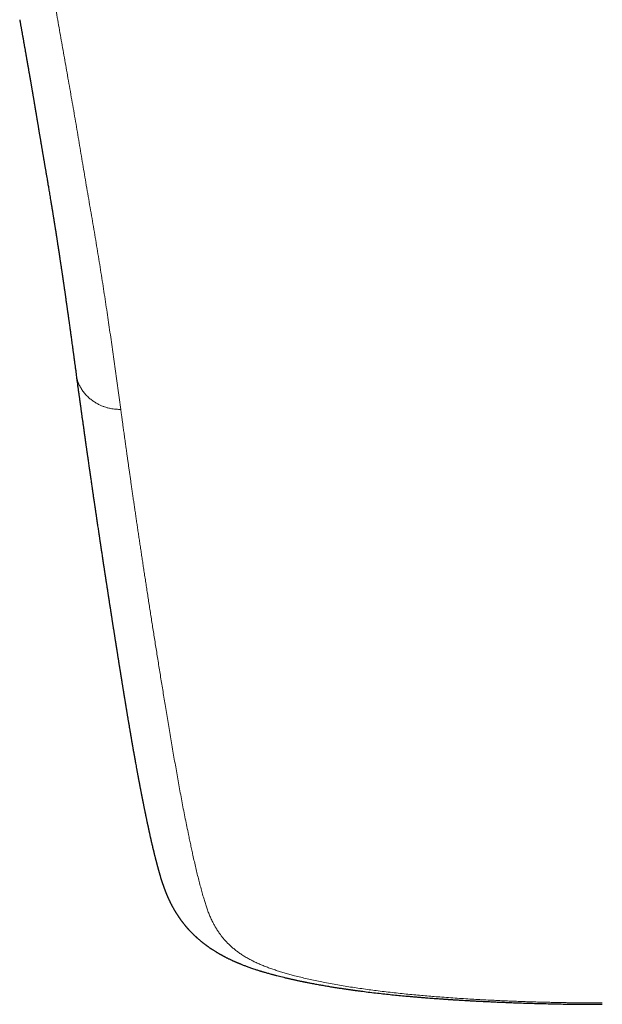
# Model space of a CAD drawing. Header units: millimetres. Extents: x 8 to 755, y 12 to 435.
# Tile 10 of 53: x 374 to 392, y 88 to 119. Entities that reach past the tile are written whole.
import ezdxf

# ---------------------------------------------------------------- set-up
doc = ezdxf.new("R2010")
doc.units = ezdxf.units.MM

msp = doc.modelspace()

# ---------------------------------------------------------------- linework, layer by layer
at = {"color": 252, "linetype": 'Continuous', "lineweight": 0}
for points, knots in [([(374.513, 121.698), (374.543, 121.48), (374.601, 121.044), (374.697, 120.395), (374.798, 119.75), (374.905, 119.11), (375.015, 118.475), (375.126, 117.844), (375.241, 117.197), (375.358, 116.534), (375.477, 115.856), (375.591, 115.184), (375.702, 114.517), (375.815, 113.843), (375.933, 113.161), (376.051, 112.472), (376.166, 111.79), (376.276, 111.114), (376.38, 110.444), (376.479, 109.793), (376.571, 109.162), (376.658, 108.548), (376.743, 107.94), (376.826, 107.337), (376.881, 106.94), (376.908, 106.742)], [0, 0, 0, 0, 0.040009, 0.080012, 0.12001, 0.160005, 0.199998, 0.239989, 0.279979, 0.323966, 0.367954, 0.411942, 0.455933, 0.499929, 0.546596, 0.593269, 0.639946, 0.686625, 0.733304, 0.779981, 0.823987, 0.867989, 0.91199, 0.955993, 1, 1, 1, 1]), ([(376.908, 106.742), (376.893, 106.742), (376.86, 106.744), (376.806, 106.746), (376.741, 106.751), (376.665, 106.759), (376.576, 106.773), (376.486, 106.795), (376.395, 106.823), (376.306, 106.857), (376.211, 106.901), (376.113, 106.956), (376.014, 107.021), (375.916, 107.099), (375.823, 107.189), (375.738, 107.289), (375.666, 107.396), (375.608, 107.505), (375.564, 107.613), (375.533, 107.717), (375.514, 107.797), (375.509, 107.842), (375.508, 107.854)], [0, 0, 0, 0, 0.021388, 0.047605, 0.078965, 0.115963, 0.159261, 0.209618, 0.252458, 0.299874, 0.351915, 0.40842, 0.469013, 0.533142, 0.600231, 0.669946, 0.739216, 0.805061, 0.867395, 0.92594, 0.980448, 1, 1, 1, 1]), ([(392, 88.134), (391.997, 88.134), (391.989, 88.134), (391.975, 88.134), (391.957, 88.134), (391.931, 88.134), (391.897, 88.134), (391.854, 88.134), (391.799, 88.134), (391.731, 88.134), (391.65, 88.134), (391.558, 88.135), (391.455, 88.136), (391.345, 88.137), (391.228, 88.138), (391.103, 88.139), (390.969, 88.141), (390.827, 88.143), (390.675, 88.146), (390.517, 88.149), (390.353, 88.153), (390.185, 88.157), (390.009, 88.162), (389.824, 88.167), (389.627, 88.173), (389.418, 88.181), (389.196, 88.189), (388.966, 88.199), (388.727, 88.21), (388.479, 88.222), (388.228, 88.235), (387.973, 88.249), (387.717, 88.264), (387.453, 88.281), (387.181, 88.3), (386.922, 88.319), (386.677, 88.339), (386.445, 88.358), (386.209, 88.379), (385.969, 88.402), (385.725, 88.426), (385.477, 88.453), (385.226, 88.481), (384.982, 88.511), (384.745, 88.542), (384.515, 88.573), (384.284, 88.607), (384.052, 88.642), (383.821, 88.681), (383.589, 88.721), (383.366, 88.763), (383.153, 88.805), (382.949, 88.847), (382.748, 88.892), (382.55, 88.939), (382.369, 88.985), (382.207, 89.028), (382.06, 89.07), (381.917, 89.112), (381.778, 89.156), (381.64, 89.203), (381.504, 89.252), (381.371, 89.304), (381.243, 89.358), (381.122, 89.413), (381.007, 89.47), (380.892, 89.532), (380.779, 89.598), (380.667, 89.67), (380.564, 89.743), (380.469, 89.817), (380.382, 89.891), (380.302, 89.965), (380.227, 90.04), (380.156, 90.118), (380.09, 90.196), (380.025, 90.281), (379.961, 90.372), (379.898, 90.47), (379.841, 90.569), (379.784, 90.677), (379.728, 90.794), (379.675, 90.92), (379.626, 91.049), (379.581, 91.181), (379.538, 91.316), (379.494, 91.464), (379.448, 91.627), (379.4, 91.804), (379.353, 91.987), (379.306, 92.174), (379.26, 92.366), (379.214, 92.564), (379.178, 92.724), (379.152, 92.845), (379.134, 92.925), (379.117, 93.006), (379.099, 93.087), (379.082, 93.17), (379.064, 93.252), (379.047, 93.333), (379.019, 93.469), (378.98, 93.66), (378.93, 93.909), (378.881, 94.159), (378.833, 94.41), (378.786, 94.661), (378.74, 94.911), (378.695, 95.159), (378.651, 95.407), (378.608, 95.654), (378.564, 95.904), (378.52, 96.159), (378.476, 96.416), (378.433, 96.672), (378.391, 96.926), (378.349, 97.178), (378.309, 97.423), (378.269, 97.662), (378.232, 97.893), (378.195, 98.122), (378.158, 98.349), (378.122, 98.574), (378.086, 98.797), (378.051, 99.017), (378.016, 99.235), (377.982, 99.45), (377.948, 99.662), (377.915, 99.87), (377.883, 100.074), (377.852, 100.276), (377.821, 100.476), (377.79, 100.676), (377.759, 100.873), (377.729, 101.068), (377.7, 101.261), (377.671, 101.449), (377.643, 101.634), (377.615, 101.815), (377.588, 101.993), (377.562, 102.169), (377.536, 102.344), (377.51, 102.517), (377.485, 102.687), (377.46, 102.854), (377.436, 103.017), (377.412, 103.178), (377.388, 103.339), (377.365, 103.5), (377.341, 103.66), (377.319, 103.817), (377.296, 103.97), (377.275, 104.12), (377.254, 104.266), (377.234, 104.408), (377.213, 104.548), (377.194, 104.687), (377.174, 104.824), (377.155, 104.956), (377.137, 105.084), (377.12, 105.208), (377.103, 105.328), (377.087, 105.443), (377.071, 105.553), (377.057, 105.66), (377.042, 105.762), (377.029, 105.859), (377.016, 105.95), (377.004, 106.036), (376.993, 106.115), (376.983, 106.191), (376.973, 106.262), (376.964, 106.329), (376.956, 106.391), (376.948, 106.448), (376.94, 106.502), (376.934, 106.552), (376.927, 106.597), (376.922, 106.639), (376.917, 106.677), (376.912, 106.71), (376.909, 106.732), (376.908, 106.742)], [0, 0, 0, 0, 0.000164, 0.000398, 0.000701, 0.001073, 0.001676, 0.002403, 0.003253, 0.004436, 0.005795, 0.007333, 0.009047, 0.010939, 0.012866, 0.014946, 0.017182, 0.019572, 0.022116, 0.024815, 0.027501, 0.030324, 0.033283, 0.036379, 0.039612, 0.043189, 0.046918, 0.050799, 0.05483, 0.059012, 0.063343, 0.067563, 0.071915, 0.076403, 0.081027, 0.085791, 0.089682, 0.093667, 0.097747, 0.101922, 0.106191, 0.11055, 0.114995, 0.119523, 0.123658, 0.127857, 0.13212, 0.136452, 0.140857, 0.145339, 0.149905, 0.154041, 0.158234, 0.162478, 0.166768, 0.171102, 0.174538, 0.178002, 0.181495, 0.18502, 0.188581, 0.192402, 0.19628, 0.200224, 0.204223, 0.208255, 0.212311, 0.217128, 0.221986, 0.226893, 0.231854, 0.236624, 0.241449, 0.246329, 0.251266, 0.256256, 0.261296, 0.267295, 0.273351, 0.27946, 0.285627, 0.293047, 0.300559, 0.308166, 0.315869, 0.323667, 0.331558, 0.341326, 0.351233, 0.361279, 0.371465, 0.381792, 0.392259, 0.402867, 0.406988, 0.41113, 0.415293, 0.419477, 0.423682, 0.427907, 0.432064, 0.43604, 0.448445, 0.460711, 0.473013, 0.485171, 0.497186, 0.509055, 0.520779, 0.532358, 0.54379, 0.555078, 0.566932, 0.578624, 0.590153, 0.60152, 0.612726, 0.623771, 0.634038, 0.644162, 0.654144, 0.663985, 0.673683, 0.68324, 0.692656, 0.701931, 0.711064, 0.720057, 0.728752, 0.737312, 0.745736, 0.754025, 0.762326, 0.770486, 0.778506, 0.786386, 0.794126, 0.801591, 0.808921, 0.816115, 0.823174, 0.830238, 0.837161, 0.843944, 0.850585, 0.857086, 0.863445, 0.869664, 0.876121, 0.882418, 0.888556, 0.894536, 0.900356, 0.906017, 0.911519, 0.916863, 0.92229, 0.927542, 0.932621, 0.937524, 0.942253, 0.946808, 0.951188, 0.955394, 0.959426, 0.963283, 0.966965, 0.970473, 0.973621, 0.976613, 0.979451, 0.982133, 0.98466, 0.98695, 0.989096, 0.991097, 0.992954, 0.994667, 0.996209, 0.997612, 0.998875, 1, 1, 1, 1])]:
    msp.add_open_spline(points, degree=3, knots=knots, dxfattribs=at)
at = {"color": 7, "linetype": 'Continuous', "lineweight": 30}
for points, knots in [([(373.74, 118.962), (373.741, 118.959), (373.743, 118.946), (373.747, 118.926), (373.751, 118.902), (373.754, 118.883), (373.759, 118.856), (373.766, 118.818), (373.774, 118.772), (373.781, 118.733), (373.787, 118.698), (373.793, 118.667), (373.798, 118.636), (373.805, 118.597), (373.813, 118.553), (373.822, 118.502), (373.831, 118.451), (373.84, 118.399), (373.85, 118.346), (373.859, 118.292), (373.868, 118.241), (373.877, 118.191), (373.885, 118.144), (373.894, 118.096), (373.902, 118.047), (373.911, 117.997), (373.92, 117.948), (373.927, 117.907), (373.932, 117.876), (373.937, 117.851), (373.942, 117.823), (373.947, 117.794), (373.952, 117.762), (373.958, 117.728), (373.964, 117.694), (373.97, 117.662), (373.975, 117.635), (373.979, 117.612), (373.982, 117.593), (373.985, 117.577), (373.988, 117.559), (373.992, 117.536), (373.997, 117.51), (374.001, 117.483), (374.006, 117.456), (374.012, 117.425), (374.018, 117.39), (374.024, 117.351), (374.031, 117.313), (374.037, 117.277), (374.043, 117.244), (374.049, 117.211), (374.054, 117.181), (374.059, 117.155), (374.062, 117.133), (374.065, 117.114), (374.069, 117.095), (374.073, 117.073), (374.077, 117.048), (374.082, 117.022), (374.087, 116.992), (374.092, 116.959), (374.099, 116.923), (374.106, 116.881), (374.114, 116.835), (374.121, 116.793), (374.127, 116.755), (374.132, 116.725), (374.137, 116.697), (374.141, 116.675), (374.144, 116.658), (374.146, 116.645), (374.148, 116.633), (374.15, 116.623), (374.152, 116.611), (374.155, 116.593), (374.16, 116.565), (374.166, 116.53), (374.172, 116.491), (374.179, 116.451), (374.186, 116.408), (374.193, 116.369), (374.198, 116.336), (374.203, 116.308), (374.208, 116.279), (374.213, 116.251), (374.217, 116.225), (374.221, 116.201), (374.224, 116.181), (374.227, 116.164), (374.23, 116.146), (374.234, 116.125), (374.238, 116.099), (374.243, 116.069), (374.249, 116.036), (374.254, 116.002), (374.261, 115.965), (374.267, 115.927), (374.273, 115.888), (374.279, 115.854), (374.284, 115.822), (374.29, 115.792), (374.294, 115.762), (374.3, 115.731), (374.305, 115.698), (374.312, 115.659), (374.319, 115.617), (374.326, 115.572), (374.334, 115.526), (374.341, 115.481), (374.349, 115.439), (374.355, 115.398), (374.362, 115.359), (374.368, 115.324), (374.373, 115.291), (374.379, 115.259), (374.385, 115.222), (374.392, 115.181), (374.399, 115.135), (374.407, 115.088), (374.415, 115.04), (374.423, 114.992), (374.431, 114.95), (374.437, 114.912), (374.442, 114.881), (374.447, 114.852), (374.452, 114.826), (374.456, 114.801), (374.46, 114.774), (374.466, 114.742), (374.472, 114.705), (374.479, 114.665), (374.487, 114.62), (374.495, 114.572), (374.503, 114.523), (374.511, 114.475), (374.519, 114.429), (374.526, 114.388), (374.533, 114.35), (374.539, 114.312), (374.546, 114.269), (374.555, 114.22), (374.564, 114.167), (374.573, 114.113), (374.582, 114.061), (374.591, 114.004), (374.602, 113.945), (374.612, 113.882), (374.622, 113.822), (374.633, 113.759), (374.645, 113.689), (374.658, 113.613), (374.671, 113.532), (374.685, 113.448), (374.7, 113.359), (374.712, 113.286), (374.721, 113.232), (374.726, 113.201), (374.731, 113.174), (374.735, 113.151), (374.738, 113.131), (374.741, 113.114), (374.744, 113.097), (374.747, 113.078), (374.75, 113.055), (374.755, 113.03), (374.759, 113.003), (374.764, 112.974), (374.769, 112.943), (374.774, 112.909), (374.78, 112.873), (374.786, 112.835), (374.793, 112.795), (374.799, 112.76), (374.803, 112.73), (374.807, 112.708), (374.81, 112.691), (374.812, 112.676), (374.814, 112.663), (374.817, 112.646), (374.82, 112.624), (374.825, 112.597), (374.83, 112.566), (374.835, 112.531), (374.841, 112.491), (374.848, 112.449), (374.856, 112.402), (374.862, 112.361), (374.868, 112.327), (374.872, 112.301), (374.875, 112.278), (374.878, 112.258), (374.881, 112.241), (374.883, 112.229), (374.885, 112.217), (374.887, 112.204), (374.889, 112.187), (374.893, 112.166), (374.897, 112.138), (374.902, 112.105), (374.908, 112.067), (374.915, 112.024), (374.922, 111.977), (374.93, 111.924), (374.939, 111.866), (374.947, 111.816), (374.953, 111.775), (374.958, 111.744), (374.963, 111.712), (374.968, 111.681), (374.972, 111.654), (374.975, 111.631), (374.978, 111.61), (374.981, 111.59), (374.985, 111.568), (374.988, 111.545), (374.992, 111.518), (374.997, 111.489), (375.001, 111.459), (375.006, 111.425), (375.011, 111.391), (375.017, 111.353), (375.023, 111.312), (375.03, 111.27), (375.035, 111.231), (375.04, 111.197), (375.045, 111.166), (375.05, 111.136), (375.054, 111.104), (375.06, 111.068), (375.065, 111.03), (375.071, 110.993), (375.075, 110.961), (375.079, 110.936), (375.082, 110.914), (375.085, 110.895), (375.087, 110.881), (375.089, 110.867), (375.091, 110.853), (375.094, 110.835), (375.097, 110.813), (375.101, 110.788), (375.105, 110.759), (375.11, 110.728), (375.115, 110.694), (375.12, 110.659), (375.125, 110.625), (375.129, 110.591), (375.135, 110.551), (375.142, 110.503), (375.15, 110.45), (375.157, 110.399), (375.164, 110.351), (375.171, 110.301), (375.179, 110.248), (375.187, 110.189), (375.196, 110.126), (375.204, 110.07), (375.211, 110.023), (375.216, 109.986), (375.221, 109.947), (375.227, 109.907), (375.233, 109.868), (375.238, 109.83), (375.243, 109.796), (375.247, 109.765), (375.251, 109.739), (375.254, 109.715), (375.257, 109.696), (375.259, 109.681), (375.26, 109.67), (375.261, 109.661), (375.263, 109.653), (375.264, 109.642), (375.266, 109.63), (375.268, 109.613), (375.271, 109.593), (375.275, 109.567), (375.279, 109.538), (375.283, 109.506), (375.288, 109.472), (375.295, 109.424), (375.303, 109.361), (375.313, 109.287), (375.323, 109.218), (375.332, 109.153), (375.341, 109.089), (375.35, 109.019), (375.361, 108.941), (375.373, 108.854), (375.386, 108.763), (375.396, 108.686), (375.404, 108.625), (375.41, 108.581), (375.416, 108.537), (375.422, 108.496), (375.427, 108.458), (375.432, 108.424), (375.436, 108.394), (375.439, 108.369), (375.442, 108.348), (375.444, 108.331), (375.446, 108.318), (375.448, 108.308), (375.449, 108.298), (375.451, 108.285), (375.453, 108.268), (375.456, 108.248), (375.459, 108.223), (375.463, 108.192), (375.468, 108.156), (375.474, 108.114), (375.48, 108.068), (375.487, 108.017), (375.495, 107.962), (375.502, 107.908), (375.507, 107.871), (375.509, 107.854)], [0, 0, 0, 0, 0.000566, 0.002568, 0.004236, 0.005572, 0.006694, 0.010906, 0.014421, 0.017681, 0.020359, 0.022822, 0.025356, 0.028136, 0.032346, 0.036494, 0.040673, 0.045068, 0.049652, 0.05415, 0.058498, 0.062685, 0.066692, 0.070598, 0.074705, 0.079125, 0.083442, 0.087363, 0.089422, 0.091542, 0.093867, 0.096398, 0.099135, 0.102023, 0.105073, 0.107849, 0.110227, 0.112206, 0.113788, 0.115011, 0.116262, 0.118476, 0.120994, 0.123104, 0.125412, 0.128057, 0.131064, 0.134433, 0.138165, 0.140882, 0.143764, 0.146763, 0.149443, 0.151697, 0.153525, 0.154927, 0.156665, 0.158574, 0.160698, 0.163036, 0.165589, 0.16841, 0.171584, 0.175213, 0.179216, 0.183593, 0.186349, 0.189105, 0.191503, 0.193521, 0.194936, 0.196077, 0.196974, 0.197888, 0.198879, 0.199949, 0.202779, 0.206043, 0.209318, 0.212851, 0.216617, 0.220617, 0.223002, 0.225463, 0.228, 0.230561, 0.232883, 0.234898, 0.23665, 0.238138, 0.239478, 0.241381, 0.243657, 0.246307, 0.249324, 0.252357, 0.255186, 0.259051, 0.262458, 0.265411, 0.268112, 0.270823, 0.273414, 0.275943, 0.278896, 0.282273, 0.286075, 0.290143, 0.294169, 0.298145, 0.301847, 0.305501, 0.308922, 0.312003, 0.314747, 0.317535, 0.320696, 0.324328, 0.32843, 0.332704, 0.336922, 0.341085, 0.345191, 0.348179, 0.350944, 0.353473, 0.355768, 0.357842, 0.360032, 0.362951, 0.366234, 0.36988, 0.373642, 0.378065, 0.382426, 0.386725, 0.390835, 0.39449, 0.397683, 0.400912, 0.404699, 0.4091, 0.413957, 0.418732, 0.423379, 0.4279, 0.433838, 0.439359, 0.444562, 0.449872, 0.456407, 0.463246, 0.470399, 0.477945, 0.485966, 0.494462, 0.497588, 0.5004, 0.502861, 0.50497, 0.506726, 0.508131, 0.509559, 0.511284, 0.513332, 0.515702, 0.518092, 0.520719, 0.523553, 0.526591, 0.529835, 0.533284, 0.536939, 0.540654, 0.54303, 0.54501, 0.546594, 0.547793, 0.548944, 0.550205, 0.552408, 0.554882, 0.557628, 0.560873, 0.56444, 0.56833, 0.572542, 0.577077, 0.57951, 0.581951, 0.584097, 0.585913, 0.587401, 0.58856, 0.589391, 0.590672, 0.592178, 0.593907, 0.596576, 0.599648, 0.603123, 0.607005, 0.611347, 0.616163, 0.621455, 0.627221, 0.629965, 0.632804, 0.635739, 0.638659, 0.641203, 0.643342, 0.645076, 0.646875, 0.648846, 0.651046, 0.653475, 0.656133, 0.658966, 0.66202, 0.665278, 0.668459, 0.672701, 0.676587, 0.680117, 0.683292, 0.68611, 0.688762, 0.691712, 0.694984, 0.698577, 0.702491, 0.705144, 0.707507, 0.709542, 0.711249, 0.71263, 0.713682, 0.714994, 0.716651, 0.718651, 0.720996, 0.723685, 0.726718, 0.729893, 0.733176, 0.736379, 0.739505, 0.742551, 0.747795, 0.752789, 0.757532, 0.762024, 0.766338, 0.771509, 0.777053, 0.782969, 0.789258, 0.792701, 0.796246, 0.799893, 0.803643, 0.807472, 0.811055, 0.81429, 0.817177, 0.819715, 0.821905, 0.823747, 0.82524, 0.826169, 0.826887, 0.827654, 0.828631, 0.829819, 0.831217, 0.8333, 0.835724, 0.83849, 0.841595, 0.84483, 0.848034, 0.855461, 0.862712, 0.869038, 0.875224, 0.88127, 0.887303, 0.895294, 0.903642, 0.912348, 0.921411, 0.925597, 0.929855, 0.934167, 0.938208, 0.941854, 0.945106, 0.947964, 0.950382, 0.952421, 0.954082, 0.955363, 0.956024, 0.956995, 0.958282, 0.959885, 0.961804, 0.96404, 0.96714, 0.970696, 0.974707, 0.979174, 0.984098, 0.989376, 0.995095, 1, 1, 1, 1]), ([(375.507, 107.854), (375.507, 107.851), (375.511, 107.821), (375.519, 107.766), (375.529, 107.689), (375.539, 107.617), (375.548, 107.549), (375.557, 107.485), (375.565, 107.425), (375.573, 107.365), (375.582, 107.306), (375.59, 107.248), (375.597, 107.195), (375.603, 107.147), (375.609, 107.104), (375.615, 107.066), (375.619, 107.033), (375.623, 107.006), (375.626, 106.983), (375.629, 106.965), (375.631, 106.95), (375.632, 106.936), (375.635, 106.92), (375.637, 106.9), (375.641, 106.876), (375.645, 106.849), (375.649, 106.818), (375.654, 106.785), (375.659, 106.747), (375.664, 106.707), (375.67, 106.663), (375.68, 106.594), (375.693, 106.5), (375.71, 106.38), (375.724, 106.281), (375.735, 106.204), (375.742, 106.15), (375.75, 106.095), (375.757, 106.045), (375.763, 106.001), (375.768, 105.964), (375.773, 105.931), (375.777, 105.901), (375.781, 105.875), (375.784, 105.852), (375.787, 105.832), (375.789, 105.815), (375.792, 105.798), (375.794, 105.78), (375.798, 105.755), (375.802, 105.725), (375.807, 105.689), (375.813, 105.651), (375.818, 105.611), (375.824, 105.57), (375.83, 105.528), (375.836, 105.486), (375.842, 105.443), (375.849, 105.397), (375.855, 105.348), (375.863, 105.293), (375.873, 105.229), (375.883, 105.156), (375.894, 105.079), (375.904, 105.012), (375.912, 104.955), (375.918, 104.91), (375.925, 104.865), (375.931, 104.823), (375.936, 104.786), (375.941, 104.755), (375.944, 104.73), (375.947, 104.71), (375.949, 104.693), (375.952, 104.678), (375.953, 104.667), (375.955, 104.657), (375.956, 104.647), (375.958, 104.634), (375.96, 104.617), (375.963, 104.596), (375.967, 104.573), (375.973, 104.529), (375.982, 104.467), (375.993, 104.389), (376.003, 104.323), (376.011, 104.266), (376.019, 104.215), (376.026, 104.162), (376.035, 104.106), (376.043, 104.047), (376.052, 103.985), (376.062, 103.921), (376.07, 103.862), (376.078, 103.812), (376.083, 103.773), (376.089, 103.737), (376.093, 103.706), (376.097, 103.678), (376.101, 103.654), (376.104, 103.635), (376.106, 103.62), (376.107, 103.609), (376.109, 103.597), (376.111, 103.583), (376.114, 103.567), (376.116, 103.549), (376.119, 103.527), (376.123, 103.502), (376.128, 103.473), (376.132, 103.443), (376.136, 103.412), (376.141, 103.382), (376.151, 103.313), (376.164, 103.229), (376.178, 103.13), (376.19, 103.052), (376.202, 102.972), (376.211, 102.907), (376.219, 102.857), (376.224, 102.824), (376.229, 102.791), (376.234, 102.757), (376.239, 102.722), (376.244, 102.688), (376.249, 102.654), (376.254, 102.621), (376.259, 102.59), (376.263, 102.562), (376.267, 102.537), (376.27, 102.519), (376.271, 102.506), (376.273, 102.499), (376.274, 102.492), (376.274, 102.486), (376.275, 102.48), (376.277, 102.472), (376.278, 102.462), (376.28, 102.448), (376.283, 102.43), (376.286, 102.408), (376.29, 102.384), (376.294, 102.358), (376.299, 102.321), (376.306, 102.274), (376.316, 102.208), (376.327, 102.137), (376.339, 102.06), (376.35, 101.987), (376.36, 101.918), (376.37, 101.853), (376.379, 101.792), (376.388, 101.737), (376.395, 101.687), (376.402, 101.643), (376.408, 101.604), (376.413, 101.569), (376.418, 101.538), (376.422, 101.514), (376.424, 101.497), (376.426, 101.486), (376.428, 101.476), (376.429, 101.467), (376.43, 101.457), (376.432, 101.445), (376.435, 101.429), (376.438, 101.409), (376.441, 101.386), (376.445, 101.36), (376.449, 101.333), (376.454, 101.304), (376.458, 101.274), (376.464, 101.237), (376.471, 101.193), (376.479, 101.142), (376.487, 101.09), (376.495, 101.039), (376.502, 100.99), (376.51, 100.942), (376.518, 100.889), (376.526, 100.832), (376.536, 100.771), (376.545, 100.712), (376.554, 100.653), (376.562, 100.601), (376.569, 100.557), (376.575, 100.519), (376.581, 100.483), (376.586, 100.449), (376.59, 100.42), (376.594, 100.396), (376.597, 100.379), (376.599, 100.365), (376.601, 100.351), (376.604, 100.335), (376.606, 100.316), (376.61, 100.295), (376.614, 100.269), (376.618, 100.24), (376.623, 100.208), (376.629, 100.17), (376.636, 100.127), (376.643, 100.081), (376.65, 100.036), (376.657, 99.992), (376.664, 99.95), (376.671, 99.905), (376.678, 99.857), (376.686, 99.808), (376.693, 99.761), (376.7, 99.716), (376.708, 99.671), (376.715, 99.625), (376.722, 99.578), (376.729, 99.537), (376.734, 99.504), (376.738, 99.479), (376.741, 99.456), (376.745, 99.435), (376.747, 99.419), (376.749, 99.406), (376.751, 99.396), (376.752, 99.388), (376.753, 99.381), (376.755, 99.372), (376.757, 99.359), (376.759, 99.342), (376.762, 99.322), (376.766, 99.299), (376.77, 99.272), (376.775, 99.242), (376.781, 99.207), (376.787, 99.167), (376.794, 99.123), (376.801, 99.081), (376.807, 99.039), (376.813, 99), (376.821, 98.955), (376.828, 98.905), (376.837, 98.852), (376.845, 98.803), (376.852, 98.759), (376.858, 98.718), (376.864, 98.68), (376.87, 98.646), (376.88, 98.579), (376.89, 98.517), (376.9, 98.458), (376.904, 98.436), (376.907, 98.413), (376.911, 98.391), (376.914, 98.37), (376.917, 98.352), (376.919, 98.338), (376.921, 98.327), (376.923, 98.317), (376.924, 98.309), (376.925, 98.3), (376.927, 98.288), (376.93, 98.273), (376.933, 98.252), (376.937, 98.228), (376.941, 98.201), (376.946, 98.17), (376.952, 98.134), (376.959, 98.093), (376.966, 98.05), (376.973, 98.007), (376.981, 97.955), (376.991, 97.895), (377.002, 97.825), (377.013, 97.759), (377.022, 97.702), (377.031, 97.652), (377.037, 97.61), (377.044, 97.571), (377.05, 97.536), (377.055, 97.503), (377.06, 97.475), (377.064, 97.449), (377.068, 97.426), (377.072, 97.402), (377.076, 97.375), (377.081, 97.346), (377.086, 97.313), (377.092, 97.278), (377.099, 97.238), (377.106, 97.196), (377.114, 97.15), (377.122, 97.101), (377.13, 97.05), (377.139, 96.997), (377.148, 96.942), (377.158, 96.887), (377.167, 96.833), (377.176, 96.78), (377.184, 96.733), (377.19, 96.696), (377.195, 96.668), (377.199, 96.644), (377.202, 96.624), (377.205, 96.609), (377.207, 96.597), (377.209, 96.586), (377.211, 96.574), (377.213, 96.562), (377.215, 96.548), (377.218, 96.532), (377.221, 96.513), (377.225, 96.491), (377.229, 96.465), (377.234, 96.439), (377.239, 96.411), (377.249, 96.354), (377.264, 96.266), (377.285, 96.144), (377.301, 96.055), (377.311, 95.998), (377.314, 95.977), (377.318, 95.957), (377.321, 95.937), (377.325, 95.918), (377.328, 95.899), (377.331, 95.883), (377.333, 95.869), (377.335, 95.859), (377.337, 95.849), (377.339, 95.837), (377.342, 95.822), (377.345, 95.805), (377.348, 95.785), (377.352, 95.763), (377.357, 95.737), (377.362, 95.709), (377.367, 95.679), (377.376, 95.631), (377.387, 95.567), (377.399, 95.501), (377.409, 95.45), (377.415, 95.413), (377.422, 95.377), (377.428, 95.342), (377.434, 95.31), (377.44, 95.281), (377.444, 95.257), (377.448, 95.238), (377.451, 95.221), (377.454, 95.204), (377.458, 95.184), (377.462, 95.161), (377.466, 95.137), (377.471, 95.112), (377.476, 95.087), (377.481, 95.06), (377.487, 95.03), (377.493, 94.997), (377.499, 94.963), (377.506, 94.928), (377.512, 94.894), (377.519, 94.862), (377.524, 94.831), (377.531, 94.8), (377.537, 94.767), (377.543, 94.735), (377.549, 94.705), (377.554, 94.678), (377.559, 94.655), (377.562, 94.637), (377.565, 94.624), (377.567, 94.614), (377.568, 94.606), (377.57, 94.596), (377.573, 94.583), (377.576, 94.568), (377.579, 94.552), (377.582, 94.534), (377.586, 94.515), (377.59, 94.497), (377.593, 94.478), (377.599, 94.45), (377.606, 94.413), (377.615, 94.369), (377.624, 94.327), (377.631, 94.288), (377.639, 94.252), (377.645, 94.219), (377.651, 94.189), (377.657, 94.162), (377.661, 94.141), (377.665, 94.124), (377.667, 94.112), (377.67, 94.1), (377.672, 94.09), (377.674, 94.08), (377.676, 94.07), (377.678, 94.058), (377.681, 94.044), (377.684, 94.029), (377.688, 94.011), (377.694, 93.984), (377.701, 93.948), (377.71, 93.905), (377.719, 93.862), (377.729, 93.817), (377.739, 93.768), (377.748, 93.726), (377.755, 93.693), (377.759, 93.672), (377.764, 93.651), (377.768, 93.632), (377.772, 93.614), (377.775, 93.599), (377.778, 93.586), (377.78, 93.574), (377.783, 93.56), (377.787, 93.544), (377.79, 93.527), (377.795, 93.507), (377.799, 93.486), (377.804, 93.463), (377.811, 93.434), (377.819, 93.398), (377.826, 93.364), (377.832, 93.338), (377.836, 93.321), (377.84, 93.305), (377.843, 93.291), (377.846, 93.278), (377.848, 93.268), (377.85, 93.258), (377.853, 93.246), (377.857, 93.23), (377.861, 93.21), (377.866, 93.187), (377.872, 93.162), (377.878, 93.136), (377.887, 93.098), (377.898, 93.05), (377.91, 93.002), (377.918, 92.968), (377.923, 92.947), (377.927, 92.928), (377.931, 92.911), (377.935, 92.896), (377.938, 92.884), (377.941, 92.872), (377.944, 92.86), (377.947, 92.846), (377.952, 92.829), (377.957, 92.806), (377.964, 92.777), (377.973, 92.743), (377.98, 92.713), (377.986, 92.69), (377.991, 92.673), (377.994, 92.66), (377.997, 92.647), (378.001, 92.633), (378.005, 92.616), (378.01, 92.596), (378.016, 92.573), (378.023, 92.548), (378.03, 92.521), (378.037, 92.496), (378.043, 92.471), (378.05, 92.447), (378.056, 92.423), (378.062, 92.4), (378.068, 92.379), (378.073, 92.361), (378.077, 92.344), (378.082, 92.326), (378.088, 92.305), (378.094, 92.282), (378.101, 92.259), (378.108, 92.234), (378.114, 92.21), (378.121, 92.186), (378.128, 92.162), (378.135, 92.138), (378.142, 92.115), (378.149, 92.093), (378.155, 92.072), (378.162, 92.05), (378.168, 92.028), (378.175, 92.006), (378.182, 91.985), (378.188, 91.964), (378.195, 91.943), (378.202, 91.921), (378.209, 91.9), (378.216, 91.879), (378.224, 91.857), (378.231, 91.836), (378.238, 91.817), (378.243, 91.801), (378.248, 91.787), (378.252, 91.775), (378.256, 91.764), (378.26, 91.753), (378.265, 91.739), (378.271, 91.724), (378.276, 91.709), (378.282, 91.695), (378.287, 91.682), (378.291, 91.67), (378.296, 91.658), (378.301, 91.644), (378.307, 91.63), (378.312, 91.616), (378.317, 91.603), (378.322, 91.59), (378.328, 91.576), (378.334, 91.561), (378.341, 91.545), (378.348, 91.529), (378.353, 91.516), (378.358, 91.504), (378.363, 91.492), (378.369, 91.479), (378.376, 91.463), (378.383, 91.447), (378.39, 91.432), (378.395, 91.419), (378.401, 91.407), (378.407, 91.394), (378.413, 91.381), (378.419, 91.368), (378.425, 91.355), (378.43, 91.344), (378.434, 91.335), (378.438, 91.328), (378.442, 91.32), (378.446, 91.31), (378.453, 91.297), (378.46, 91.283), (378.467, 91.268), (378.473, 91.256), (378.479, 91.245), (378.485, 91.234), (378.491, 91.222), (378.498, 91.208), (378.505, 91.193), (378.513, 91.179), (378.52, 91.165), (378.527, 91.154), (378.532, 91.143), (378.538, 91.133), (378.546, 91.118), (378.556, 91.101), (378.566, 91.082), (378.577, 91.064), (378.588, 91.044), (378.6, 91.025), (378.611, 91.006), (378.622, 90.988), (378.632, 90.972), (378.642, 90.956), (378.652, 90.94), (378.663, 90.923), (378.673, 90.906), (378.682, 90.893), (378.689, 90.882), (378.695, 90.873), (378.7, 90.865), (378.705, 90.857), (378.712, 90.848), (378.719, 90.836), (378.728, 90.824), (378.735, 90.813), (378.742, 90.804), (378.747, 90.796), (378.752, 90.789), (378.757, 90.781), (378.763, 90.773), (378.77, 90.764), (378.777, 90.754), (378.785, 90.743), (378.795, 90.73), (378.805, 90.716), (378.815, 90.702), (378.825, 90.689), (378.835, 90.675), (378.847, 90.66), (378.861, 90.642), (378.876, 90.623), (378.889, 90.607), (378.9, 90.593), (378.909, 90.582), (378.917, 90.572), (378.924, 90.564), (378.931, 90.556), (378.938, 90.547), (378.947, 90.536), (378.958, 90.524), (378.969, 90.511), (378.979, 90.499), (378.988, 90.488), (378.998, 90.477), (379.01, 90.464), (379.023, 90.449), (379.037, 90.434), (379.049, 90.42), (379.06, 90.408), (379.07, 90.398), (379.079, 90.389), (379.086, 90.381), (379.094, 90.373), (379.101, 90.365), (379.111, 90.355), (379.122, 90.344), (379.135, 90.331), (379.147, 90.318), (379.158, 90.307), (379.17, 90.296), (379.182, 90.283), (379.197, 90.269), (379.213, 90.254), (379.227, 90.24), (379.24, 90.229), (379.251, 90.218), (379.262, 90.208), (379.274, 90.197), (379.287, 90.185), (379.303, 90.171), (379.323, 90.153), (379.347, 90.132), (379.371, 90.111), (379.389, 90.096), (379.404, 90.084), (379.416, 90.074), (379.43, 90.063), (379.446, 90.05), (379.461, 90.038), (379.474, 90.027), (379.486, 90.018), (379.498, 90.009), (379.513, 89.997), (379.532, 89.983), (379.553, 89.966), (379.573, 89.951), (379.592, 89.938), (379.608, 89.926), (379.622, 89.916), (379.637, 89.905), (379.655, 89.893), (379.672, 89.881), (379.687, 89.87), (379.699, 89.862), (379.711, 89.854), (379.725, 89.844), (379.742, 89.833), (379.762, 89.82), (379.787, 89.803), (379.817, 89.784), (379.847, 89.765), (379.873, 89.749), (379.898, 89.734), (379.923, 89.719), (379.951, 89.702), (379.978, 89.686), (380.001, 89.673), (380.019, 89.663), (380.034, 89.654), (380.052, 89.645), (380.073, 89.633), (380.095, 89.621), (380.117, 89.609), (380.138, 89.598), (380.157, 89.588), (380.174, 89.579), (380.196, 89.567), (380.223, 89.554), (380.256, 89.538), (380.289, 89.521), (380.324, 89.504), (380.357, 89.489), (380.385, 89.475), (380.41, 89.464), (380.435, 89.452), (380.461, 89.441), (380.489, 89.429), (380.517, 89.416), (380.541, 89.406), (380.561, 89.397), (380.58, 89.39), (380.6, 89.381), (380.624, 89.371), (380.651, 89.36), (380.685, 89.347), (380.725, 89.331), (380.77, 89.313), (380.818, 89.295), (380.867, 89.277), (380.921, 89.257), (380.977, 89.238), (381.038, 89.217), (381.099, 89.196), (381.157, 89.177), (381.207, 89.161), (381.252, 89.147), (381.288, 89.136), (381.317, 89.127), (381.347, 89.118), (381.383, 89.107), (381.428, 89.094), (381.479, 89.079), (381.535, 89.063), (381.589, 89.048), (381.638, 89.034), (381.68, 89.023), (381.72, 89.013), (381.759, 89.002), (381.813, 88.988), (381.884, 88.97), (381.973, 88.948), (382.067, 88.925), (382.146, 88.906), (382.207, 88.892), (382.246, 88.883), (382.281, 88.875), (382.315, 88.868), (382.352, 88.86), (382.393, 88.851), (382.438, 88.841), (382.484, 88.831), (382.53, 88.821), (382.575, 88.812), (382.618, 88.803), (382.657, 88.795), (382.69, 88.789), (382.719, 88.783), (382.746, 88.777), (382.781, 88.771), (382.826, 88.762), (382.882, 88.751), (382.946, 88.739), (383.017, 88.726), (383.114, 88.708), (383.237, 88.686), (383.38, 88.661), (383.519, 88.638), (383.652, 88.617), (383.781, 88.597), (383.878, 88.583), (383.946, 88.572), (383.988, 88.566), (384.028, 88.561), (384.065, 88.555), (384.099, 88.551), (384.127, 88.547), (384.148, 88.544), (384.166, 88.541), (384.186, 88.539), (384.21, 88.535), (384.241, 88.531), (384.279, 88.526), (384.323, 88.52), (384.375, 88.513), (384.431, 88.506), (384.546, 88.491), (384.719, 88.469), (384.95, 88.442), (385.179, 88.417), (385.404, 88.393), (385.624, 88.371), (385.815, 88.353), (385.978, 88.339), (386.113, 88.327), (386.242, 88.316), (386.365, 88.306), (386.48, 88.297), (386.586, 88.288), (386.684, 88.281), (386.773, 88.274), (386.854, 88.268), (386.922, 88.264), (386.976, 88.26), (387.018, 88.257), (387.057, 88.254), (387.092, 88.252), (387.123, 88.25), (387.146, 88.248), (387.161, 88.247), (387.171, 88.247), (387.181, 88.246), (387.196, 88.245), (387.218, 88.243), (387.246, 88.242), (387.283, 88.239), (387.329, 88.236), (387.385, 88.233), (387.449, 88.229), (387.521, 88.224), (387.602, 88.22), (387.695, 88.214), (387.801, 88.208), (387.921, 88.201), (388.052, 88.194), (388.193, 88.187), (388.345, 88.18), (388.504, 88.172), (388.67, 88.165), (388.843, 88.157), (389.025, 88.15), (389.216, 88.142), (389.421, 88.135), (389.641, 88.128), (389.875, 88.121), (390.12, 88.114), (390.376, 88.108), (390.643, 88.103), (390.914, 88.098), (391.191, 88.095), (391.471, 88.093), (391.742, 88.091), (391.919, 88.091), (392, 88.091)], [0, 0, 0, 0, 0.0003546, 0.0032645, 0.0060412, 0.0086845, 0.0111509, 0.0134887, 0.0156979, 0.0177786, 0.0200879, 0.022215, 0.02416, 0.0259227, 0.0275032, 0.0289015, 0.0300884, 0.0311024, 0.0319435, 0.0326118, 0.0331143, 0.0335918, 0.0340992, 0.0349021, 0.0357774, 0.0367755, 0.0379055, 0.0391676, 0.0405355, 0.0420307, 0.0436533, 0.0453897, 0.0496712, 0.0541235, 0.0587465, 0.0607391, 0.0627618, 0.0648146, 0.0668734, 0.068373, 0.0697436, 0.0709853, 0.0720981, 0.0731008, 0.0739691, 0.0747033, 0.0753049, 0.0759075, 0.0765952, 0.0773682, 0.0786579, 0.080024, 0.0814493, 0.082934, 0.0844779, 0.0860812, 0.0876473, 0.0892719, 0.0909962, 0.0928284, 0.0947683, 0.0973448, 0.1000896, 0.1030029, 0.1060845, 0.1077659, 0.1094935, 0.1112455, 0.1128571, 0.1142943, 0.1155572, 0.1164186, 0.1171746, 0.1178251, 0.1183703, 0.1188101, 0.119145, 0.1194961, 0.1200089, 0.1206542, 0.121432, 0.1223423, 0.1233798, 0.1264933, 0.1294696, 0.1323087, 0.1341467, 0.1360695, 0.1381105, 0.1402697, 0.1425471, 0.1449428, 0.1474567, 0.1500889, 0.1517589, 0.153282, 0.1546566, 0.1558827, 0.1569605, 0.1578898, 0.1586707, 0.1591801, 0.1595992, 0.1600382, 0.1605673, 0.1611865, 0.1618958, 0.1626951, 0.1637416, 0.1648987, 0.1660783, 0.1672628, 0.168452, 0.169646, 0.1753398, 0.1783168, 0.1813649, 0.1845085, 0.1877477, 0.1890463, 0.1903597, 0.1916879, 0.1930308, 0.1943884, 0.1957608, 0.1971271, 0.1983898, 0.1996666, 0.2007981, 0.2017843, 0.2026251, 0.2029554, 0.2032564, 0.203528, 0.2037704, 0.2039871, 0.2042681, 0.2046528, 0.2052325, 0.2059533, 0.206815, 0.2078137, 0.2088453, 0.209864, 0.2122144, 0.2144934, 0.2177263, 0.2208036, 0.2237255, 0.2264918, 0.2291026, 0.2315578, 0.2338516, 0.2357822, 0.237543, 0.2391341, 0.2405555, 0.2418071, 0.242889, 0.2433978, 0.243858, 0.2442697, 0.2446329, 0.2449816, 0.2454634, 0.2460955, 0.2468778, 0.2478568, 0.2489233, 0.2500381, 0.2512012, 0.2524126, 0.2536723, 0.2556939, 0.2578233, 0.2599458, 0.2620153, 0.2640319, 0.2659954, 0.2679061, 0.2704919, 0.2729758, 0.2754114, 0.2778241, 0.2802139, 0.2817662, 0.2833087, 0.2848384, 0.2862466, 0.2874788, 0.2885349, 0.289124, 0.2896511, 0.2902338, 0.2909022, 0.2916563, 0.2924961, 0.293596, 0.2948149, 0.296153, 0.2976102, 0.2995002, 0.301448, 0.3033339, 0.3051578, 0.3069196, 0.3086195, 0.310799, 0.3128673, 0.3148243, 0.3166754, 0.318539, 0.3204641, 0.3224508, 0.3244989, 0.3255497, 0.3266159, 0.3276181, 0.3284879, 0.3292254, 0.3297119, 0.3301167, 0.3304398, 0.3307115, 0.3310558, 0.3316196, 0.3323231, 0.3331664, 0.3341495, 0.3352723, 0.336535, 0.3379374, 0.3397503, 0.3416245, 0.343435, 0.3451816, 0.3468645, 0.3484836, 0.3508989, 0.3531566, 0.3552568, 0.3571468, 0.358888, 0.3604803, 0.3619274, 0.3633363, 0.36898, 0.3699375, 0.3708998, 0.3718669, 0.3728388, 0.373778, 0.3745923, 0.3751415, 0.3756108, 0.3760004, 0.3763168, 0.3766815, 0.3771401, 0.3778595, 0.378731, 0.3797545, 0.3809301, 0.3822578, 0.3837376, 0.3856354, 0.3875165, 0.3893584, 0.3911612, 0.3942831, 0.3972801, 0.4001521, 0.4028993, 0.4048146, 0.4066534, 0.4083582, 0.4099205, 0.4113403, 0.412596, 0.4137141, 0.4146989, 0.4156686, 0.4168743, 0.4181549, 0.4195788, 0.4211521, 0.4228749, 0.4247471, 0.4267689, 0.4289312, 0.4311915, 0.4335442, 0.4359894, 0.4385272, 0.440837, 0.4432185, 0.445671, 0.4470458, 0.4482709, 0.4493462, 0.4502717, 0.4509114, 0.4514529, 0.4519089, 0.4524027, 0.4529649, 0.4535957, 0.454295, 0.4550627, 0.4561251, 0.4572958, 0.4585224, 0.4597442, 0.460961, 0.4663333, 0.4716151, 0.4775197, 0.4784487, 0.4793781, 0.4803077, 0.4812274, 0.4820629, 0.4829851, 0.4837465, 0.484347, 0.4847867, 0.4851965, 0.485736, 0.4864056, 0.4871888, 0.4880972, 0.4891308, 0.4902895, 0.4915735, 0.4929776, 0.4943987, 0.4981828, 0.5017857, 0.503554, 0.505275, 0.5069488, 0.5085745, 0.5100806, 0.5114218, 0.5125981, 0.513405, 0.5141231, 0.5149182, 0.5158416, 0.5168935, 0.5180503, 0.5192373, 0.5203973, 0.5215303, 0.523102, 0.5246187, 0.5261493, 0.5278091, 0.5295998, 0.530956, 0.5323788, 0.5338681, 0.5354239, 0.5370239, 0.5384617, 0.5397285, 0.5408243, 0.5417491, 0.5422705, 0.542716, 0.5430859, 0.5435211, 0.5441318, 0.544918, 0.5456589, 0.5465082, 0.5474263, 0.5483294, 0.5492149, 0.5500826, 0.552359, 0.5545036, 0.5565164, 0.5583974, 0.5601465, 0.561735, 0.5631893, 0.5645085, 0.5656926, 0.5663431, 0.5669441, 0.5674958, 0.5679979, 0.5684507, 0.5689379, 0.5695053, 0.5701775, 0.5709546, 0.5718365, 0.5727947, 0.5749303, 0.5770489, 0.5791506, 0.58128, 0.5837882, 0.586428, 0.5875011, 0.5885943, 0.5896302, 0.5905481, 0.5914869, 0.5922585, 0.5928628, 0.5933829, 0.5940534, 0.5948883, 0.5957328, 0.5966976, 0.5977827, 0.598916, 0.6000315, 0.6021707, 0.6042412, 0.6051434, 0.606029, 0.6068392, 0.6075499, 0.6081612, 0.6086731, 0.609128, 0.6096582, 0.6104967, 0.6114857, 0.6126251, 0.6139107, 0.6152334, 0.6165454, 0.6195957, 0.6225869, 0.6237219, 0.624789, 0.6257459, 0.6265926, 0.6273291, 0.6279553, 0.6284738, 0.6290887, 0.629826, 0.6306859, 0.6316557, 0.6333385, 0.6350779, 0.6368723, 0.6378518, 0.6386871, 0.639378, 0.6399249, 0.6406368, 0.641509, 0.6425417, 0.643735, 0.6450758, 0.6464447, 0.6478132, 0.6490675, 0.6503217, 0.6515757, 0.6527959, 0.6538649, 0.6547721, 0.6556121, 0.6565353, 0.6575882, 0.6587657, 0.6599802, 0.6611999, 0.6624251, 0.6635742, 0.6647629, 0.6659843, 0.6671397, 0.6681972, 0.6691785, 0.6702049, 0.671293, 0.6723489, 0.6733229, 0.6743055, 0.67537, 0.6763934, 0.6773607, 0.6782876, 0.6793055, 0.6804437, 0.6812447, 0.6820055, 0.6826656, 0.6832246, 0.683687, 0.6841817, 0.6847686, 0.6855182, 0.6862539, 0.6869085, 0.6874817, 0.688016, 0.6885461, 0.6891636, 0.6898584, 0.6905183, 0.6911124, 0.6916407, 0.6922595, 0.6929607, 0.6937442, 0.6945069, 0.6950747, 0.6955696, 0.6960566, 0.6966567, 0.6973727, 0.6981848, 0.6988733, 0.6994465, 0.6999438, 0.7005011, 0.7011299, 0.7017087, 0.7022967, 0.7027984, 0.7032098, 0.7035306, 0.7038271, 0.7042899, 0.7048779, 0.7055753, 0.7062389, 0.7067923, 0.707287, 0.7077383, 0.7082606, 0.7088772, 0.7095763, 0.7102274, 0.7108467, 0.7113643, 0.7118023, 0.7122668, 0.7127715, 0.7137507, 0.7145913, 0.7153401, 0.7162249, 0.717234, 0.7180023, 0.7188077, 0.7195693, 0.7202353, 0.7208904, 0.7216578, 0.722539, 0.7230902, 0.7235726, 0.7239856, 0.7243293, 0.7246481, 0.725062, 0.7255839, 0.7261767, 0.7266854, 0.7271224, 0.727441, 0.7277337, 0.7280629, 0.7284286, 0.7288309, 0.7292705, 0.7298007, 0.7303799, 0.7310084, 0.7316687, 0.7322451, 0.7328297, 0.7334744, 0.7343411, 0.7352406, 0.7360007, 0.736621, 0.7371382, 0.737524, 0.7378941, 0.7382483, 0.7386378, 0.7391348, 0.7397283, 0.740364, 0.7409039, 0.7413435, 0.7418154, 0.7424211, 0.7431471, 0.743837, 0.7444735, 0.7450216, 0.7454831, 0.7458859, 0.7462582, 0.7466001, 0.7469346, 0.7473695, 0.7479077, 0.7485442, 0.7491314, 0.7496254, 0.7500996, 0.7506471, 0.7513535, 0.7520979, 0.7527225, 0.7532298, 0.7536971, 0.7541574, 0.7546269, 0.7551903, 0.7558597, 0.7566227, 0.7577481, 0.7587224, 0.7595311, 0.7599153, 0.7603754, 0.7609315, 0.7615788, 0.7621873, 0.7626922, 0.7631051, 0.7635033, 0.7639809, 0.7647838, 0.7655778, 0.766327, 0.7669904, 0.7675477, 0.767988, 0.768523, 0.7691531, 0.7697791, 0.7702938, 0.7706967, 0.7710246, 0.7715262, 0.7720969, 0.7727523, 0.773533, 0.7745753, 0.7756448, 0.7764275, 0.7771216, 0.7779419, 0.7788113, 0.7796924, 0.780491, 0.780893, 0.7813053, 0.7818294, 0.7824674, 0.7831611, 0.7837847, 0.7844242, 0.7849599, 0.7854249, 0.7859092, 0.7868705, 0.787703, 0.7886251, 0.7896644, 0.7906067, 0.7912779, 0.7919675, 0.7926146, 0.7932573, 0.7939894, 0.7948089, 0.7954252, 0.7959069, 0.7963112, 0.7968256, 0.7974746, 0.7981408, 0.7988136, 0.7999919, 0.8011246, 0.8021634, 0.8034406, 0.8047034, 0.8060008, 0.8074052, 0.809001, 0.8102095, 0.8113846, 0.8124819, 0.8132207, 0.8137893, 0.8143702, 0.8152236, 0.8162254, 0.8173442, 0.8185598, 0.8198639, 0.8208301, 0.8216986, 0.822534, 0.8233566, 0.8241688, 0.8259623, 0.8277839, 0.8296825, 0.8317009, 0.8325935, 0.8333766, 0.8340493, 0.8346735, 0.8354015, 0.8362241, 0.8371392, 0.8380499, 0.838938, 0.8398209, 0.8406749, 0.8414331, 0.8420753, 0.8426018, 0.8430923, 0.8436559, 0.8445848, 0.8456626, 0.8468887, 0.848251, 0.8496415, 0.8523776, 0.8551196, 0.8575732, 0.8600274, 0.8623574, 0.8645115, 0.8652709, 0.8660062, 0.8667173, 0.8674037, 0.8680137, 0.8685136, 0.8688844, 0.8691595, 0.8694722, 0.8699031, 0.8704523, 0.8711195, 0.8719046, 0.8728076, 0.8738204, 0.874853, 0.8788528, 0.8828899, 0.8868294, 0.8906705, 0.8944121, 0.8980531, 0.9003821, 0.9026673, 0.9048676, 0.906931, 0.908859, 0.9106528, 0.9122631, 0.9137493, 0.9151121, 0.9163521, 0.9171106, 0.9178149, 0.9184651, 0.9190611, 0.9195978, 0.9200016, 0.9202196, 0.9203327, 0.9204828, 0.9207309, 0.9210956, 0.9215677, 0.922147, 0.9229353, 0.9238619, 0.9249266, 0.9261292, 0.9274698, 0.9289481, 0.9307675, 0.9327599, 0.9349254, 0.9372645, 0.9397776, 0.9424649, 0.9451584, 0.948007, 0.9510107, 0.9541695, 0.9574836, 0.961168, 0.965027, 0.9690604, 0.9732682, 0.97765, 0.9822056, 0.9866595, 0.9912669, 0.9960271, 1, 1, 1, 1])]:
    msp.add_open_spline(points, degree=3, knots=knots, dxfattribs=at)

doc.saveas('drawing.dxf')
